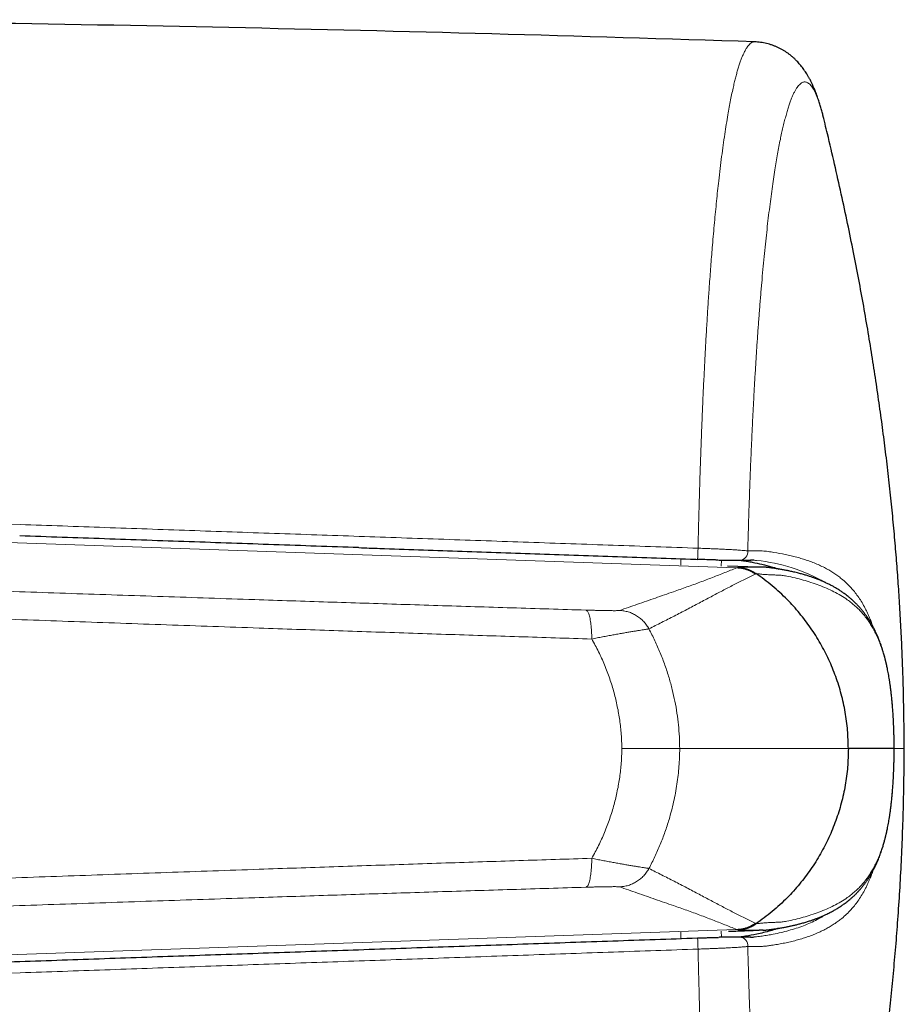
# Model space of a CAD drawing. Header units: millimetres. Extents: x 8 to 834, y 12 to 760.
# Tile 58 of 67: x 474 to 494, y 569 to 592. Entities that reach past the tile are written whole.
import ezdxf

# ---------------------------------------------------------------- set-up
doc = ezdxf.new("R2010")
doc.units = ezdxf.units.MM

msp = doc.modelspace()

# ---------------------------------------------------------------- linework, layer by layer
at = {"color": 7, "linetype": 'Continuous', "lineweight": 30}
for p, q in [((492.18, 589.171), (492.15, 589.293)), ((489.248, 579.167), (489.248, 579.167)), ((490.644, 578.989), (489.938, 579.013)), ((490.756, 578.987), (490.644, 578.989)), ((493.767, 574.818), (492.723, 574.818)), ((493.767, 574.818), (493.766, 574.818)), ((490.756, 570.648), (490.664, 570.647))]:
    msp.add_line(p, q, dxfattribs=at)
at = {"color": 252, "linetype": 'Continuous', "lineweight": 0}
for p, q in [((490.148, 578.97), (466.418, 579.799)), ((488.866, 579.032), (488.869, 579.183)), ((489.797, 579.151), (489.794, 579.012)), ((487.508, 574.818), (488.839, 574.818)), ((492.715, 574.818), (488.839, 574.818)), ((492.723, 574.818), (492.715, 574.818)), ((490.148, 570.665), (466.418, 569.837)), ((488.868, 570.453), (488.865, 570.604)), ((489.793, 570.624), (489.797, 570.485))]:
    msp.add_line(p, q, dxfattribs=at)
at = {"color": 252, "linetype": 'Continuous', "lineweight": 0, "flags": 128}
msp.add_lwpolyline([(490.547, 570.491), (490.554, 570.491), (490.604, 570.495), (490.604, 570.495), (490.604, 570.495)], dxfattribs=at)
at = {"color": 7, "linetype": 'Continuous', "lineweight": 30}
msp.add_arc((457.366, -409.27), 1000.876, 88.099513, 89.482671, dxfattribs=at)
at = {"color": 252, "linetype": 'Continuous', "lineweight": 0}
for centre, radius, start, end in [((486.382, 579.443), 2.879, 354.4843, 359.5952), ((490.209, 579.341), 0.195, 272.3659, 5.9888), ((490.216, 575.208), 3.952, 60.1596, 84.3664), ((490.209, 570.294), 0.195, 354.0131, 87.5414), ((486.463, 570.195), 2.798, 0.3518, 5.6111)]:
    msp.add_arc(centre, radius, start, end, dxfattribs=at)
for points, knots in [([(489.261, 579.423), (489.264, 579.543), (489.269, 579.784), (489.278, 580.141), (489.288, 580.496), (489.298, 580.827), (489.307, 581.133), (489.317, 581.415), (489.326, 581.695), (489.338, 581.994), (489.35, 582.31), (489.364, 582.643), (489.378, 582.972), (489.394, 583.297), (489.41, 583.618), (489.428, 583.966), (489.449, 584.337), (489.473, 584.731), (489.497, 585.117), (489.52, 585.446), (489.54, 585.722), (489.557, 585.948), (489.575, 586.17), (489.594, 586.404), (489.615, 586.649), (489.638, 586.904), (489.662, 587.153), (489.686, 587.395), (489.71, 587.631), (489.738, 587.883), (489.769, 588.148), (489.803, 588.422), (489.839, 588.684), (489.874, 588.931), (489.91, 589.163), (489.944, 589.369), (489.977, 589.555), (490.009, 589.722), (490.041, 589.879), (490.071, 590.019), (490.101, 590.143), (490.128, 590.253), (490.156, 590.357), (490.185, 590.456), (490.215, 590.551), (490.247, 590.64), (490.278, 590.721), (490.313, 590.8), (490.35, 590.873), (490.388, 590.935), (490.424, 590.982), (490.459, 591.016), (490.493, 591.04), (490.525, 591.052), (490.547, 591.057), (490.558, 591.055), (490.559, 591.055)], [0, 0, 0, 0, 0.018012, 0.036023, 0.054074, 0.072125, 0.086832, 0.10154, 0.116269, 0.130997, 0.14904, 0.167086, 0.185129, 0.203261, 0.221395, 0.239527, 0.263027, 0.286528, 0.310115, 0.333702, 0.348407, 0.363112, 0.377838, 0.392564, 0.410602, 0.428643, 0.446682, 0.464808, 0.482937, 0.501064, 0.524555, 0.548046, 0.571623, 0.5952, 0.617983, 0.640785, 0.660323, 0.679861, 0.699448, 0.719034, 0.735472, 0.75191, 0.768376, 0.784843, 0.802973, 0.821104, 0.839273, 0.857443, 0.880322, 0.903221, 0.922842, 0.942463, 0.962133, 0.981804, 0.998313, 1, 1, 1, 1]), ([(492.15, 589.293), (492.15, 589.294), (492.14, 589.336), (492.12, 589.411), (492.09, 589.518), (492.059, 589.618), (492.027, 589.712), (491.994, 589.799), (491.961, 589.875), (491.928, 589.94), (491.897, 589.995), (491.866, 590.039), (491.835, 590.076), (491.802, 590.104), (491.769, 590.124), (491.736, 590.135), (491.703, 590.136), (491.671, 590.129), (491.638, 590.113), (491.605, 590.087), (491.571, 590.052), (491.535, 590.006), (491.5, 589.95), (491.467, 589.886), (491.434, 589.816), (491.403, 589.74), (491.371, 589.654), (491.339, 589.559), (491.307, 589.454), (491.275, 589.339), (491.243, 589.218), (491.212, 589.09), (491.182, 588.956), (491.151, 588.81), (491.12, 588.652), (491.089, 588.482), (491.058, 588.303), (491.026, 588.11), (490.994, 587.903), (490.962, 587.68), (490.93, 587.446), (490.899, 587.201), (490.868, 586.946), (490.838, 586.681), (490.809, 586.408), (490.78, 586.122), (490.751, 585.825), (490.724, 585.517), (490.697, 585.199), (490.671, 584.878), (490.647, 584.553), (490.624, 584.226), (490.601, 583.889), (490.58, 583.545), (490.559, 583.191), (490.539, 582.831), (490.52, 582.465), (490.502, 582.089), (490.484, 581.704), (490.468, 581.31), (490.452, 580.91), (490.438, 580.516), (490.425, 580.128), (490.414, 579.747), (490.407, 579.49), (490.403, 579.362)], [0, 0, 0, 0, 0.000438, 0.015172, 0.029907, 0.044641, 0.060505, 0.076374, 0.092244, 0.108108, 0.12256, 0.137014, 0.151466, 0.166695, 0.181929, 0.197163, 0.212393, 0.227127, 0.241864, 0.256599, 0.272476, 0.288358, 0.304241, 0.320118, 0.33449, 0.348864, 0.363236, 0.378379, 0.393526, 0.408674, 0.423817, 0.438458, 0.453102, 0.467744, 0.483505, 0.499271, 0.515037, 0.530798, 0.547927, 0.565059, 0.582188, 0.599568, 0.616957, 0.63435, 0.651739, 0.669119, 0.686984, 0.704857, 0.722731, 0.740596, 0.757732, 0.774872, 0.792008, 0.809396, 0.826795, 0.844197, 0.861596, 0.878985, 0.896866, 0.914754, 0.932643, 0.950524, 0.967015, 0.983509, 1, 1, 1, 1]), ([(466.403, 580.224), (467.616, 580.182), (470.044, 580.096), (473.121, 579.988), (475.632, 579.899), (477.579, 579.831), (479.526, 579.763), (481.473, 579.695), (483.42, 579.627), (485.367, 579.559), (487.314, 579.491), (488.612, 579.446), (489.261, 579.423)], [0, 0, 0, 0, 0.159284, 0.318569, 0.403744, 0.488919, 0.574095, 0.659272, 0.744453, 0.829634, 0.914817, 1, 1, 1, 1]), ([(489.261, 579.423), (489.306, 579.421), (489.396, 579.418), (489.53, 579.413), (489.659, 579.408), (489.783, 579.402), (489.899, 579.397), (490.009, 579.391), (490.109, 579.385), (490.2, 579.379), (490.271, 579.374), (490.326, 579.37), (490.369, 579.366), (490.392, 579.363), (490.403, 579.362)], [0, 0, 0, 0, 0.0892877, 0.1788594, 0.2681515, 0.3571311, 0.4463847, 0.5353757, 0.6256451, 0.7161842, 0.8064676, 0.870947, 0.9355177, 1, 1, 1, 1]), ([(490.403, 579.362), (490.492, 579.363), (490.627, 579.366), (490.803, 579.357), (490.983, 579.332), (491.159, 579.302), (491.333, 579.265), (491.464, 579.234), (491.592, 579.199), (491.718, 579.161), (491.841, 579.119), (491.961, 579.072), (492.078, 579.02), (492.187, 578.966), (492.288, 578.91), (492.381, 578.853), (492.471, 578.79), (492.569, 578.715), (492.672, 578.625), (492.769, 578.526), (492.856, 578.424), (492.933, 578.322), (493.01, 578.206), (493.072, 578.099), (493.12, 578.006), (493.155, 577.935), (493.187, 577.862), (493.221, 577.782), (493.25, 577.706), (493.269, 577.651), (493.275, 577.632)], [0, 0, 0, 0, 0.070947, 0.108415, 0.145886, 0.220892, 0.260436, 0.29998, 0.339539, 0.379098, 0.418887, 0.458676, 0.498489, 0.538302, 0.572395, 0.606487, 0.640606, 0.674725, 0.719154, 0.763609, 0.795574, 0.83079, 0.866032, 0.901373, 0.919069, 0.936763, 0.95289, 0.969025, 0.98906, 1, 1, 1, 1]), ([(490.604, 579.141), (490.604, 579.141), (490.587, 579.143), (490.568, 579.144), (490.549, 579.145), (490.547, 579.145)], [0, 0, 0, 0, 0.000343, 0.877808, 1, 1, 1, 1]), ([(490.148, 578.97), (490.056, 578.934), (489.874, 578.862), (489.595, 578.751), (489.306, 578.641), (489.006, 578.532), (488.664, 578.411), (488.281, 578.279), (487.867, 578.136), (487.593, 578.04), (487.456, 577.992)], [0, 0, 0, 0, 0.112003, 0.224002, 0.335997, 0.447993, 0.559991, 0.706659, 0.853329, 1, 1, 1, 1]), ([(490.186, 578.98), (490.178, 578.978), (490.163, 578.975), (490.153, 578.972), (490.148, 578.97)], [0, 0, 0, 0, 0.500128, 1, 1, 1, 1]), ([(490.148, 578.97), (490.173, 578.969), (490.223, 578.966), (490.298, 578.952), (490.371, 578.931), (490.442, 578.904), (490.51, 578.87), (490.552, 578.843), (490.573, 578.829)], [0, 0, 0, 0, 0.165418, 0.33233, 0.5, 0.66767, 0.834582, 1, 1, 1, 1]), ([(490.644, 578.989), (490.633, 578.989), (490.572, 578.99), (490.462, 578.988), (490.317, 578.984), (490.23, 578.981), (490.186, 578.98)], [0, 0, 0, 0, 0.069993, 0.379623, 0.689469, 1, 1, 1, 1]), ([(488.132, 577.571), (488.229, 577.619), (488.425, 577.717), (488.715, 577.865), (489.003, 578.014), (489.286, 578.164), (489.559, 578.309), (489.822, 578.448), (490.077, 578.58), (490.325, 578.708), (490.49, 578.789), (490.573, 578.829)], [0, 0, 0, 0, 0.1119912, 0.2239828, 0.3359774, 0.4479783, 0.5599865, 0.6699961, 0.7800044, 0.8900056, 1, 1, 1, 1]), ([(490.573, 578.829), (490.576, 578.831), (490.582, 578.836), (490.584, 578.843), (490.585, 578.846)], [0, 0, 0, 0, 0.4998892, 1, 1, 1, 1]), ([(490.592, 578.841), (490.628, 578.836), (490.699, 578.827), (490.802, 578.818), (490.902, 578.813), (491, 578.809), (491.097, 578.805), (491.192, 578.801), (491.329, 578.776), (491.489, 578.745), (491.678, 578.692), (491.862, 578.637), (492.041, 578.574), (492.216, 578.504), (492.382, 578.426), (492.541, 578.339), (492.674, 578.252), (492.784, 578.17), (492.873, 578.095), (492.96, 578.013), (493.043, 577.923), (493.117, 577.832), (493.183, 577.74), (493.242, 577.65), (493.299, 577.551), (493.354, 577.445), (493.403, 577.336), (493.447, 577.226), (493.486, 577.116), (493.523, 576.997), (493.557, 576.878), (493.586, 576.759), (493.612, 576.644), (493.636, 576.52), (493.658, 576.392), (493.678, 576.261), (493.696, 576.127), (493.712, 575.985), (493.726, 575.836), (493.737, 575.688), (493.747, 575.545), (493.754, 575.407), (493.759, 575.266), (493.764, 575.121), (493.767, 574.971), (493.767, 574.87), (493.767, 574.818)], [0, 0, 0, 0, 0.022757, 0.04546, 0.068235, 0.091048, 0.113876, 0.136524, 0.158901, 0.200908, 0.242892, 0.284853, 0.329778, 0.374676, 0.419558, 0.464404, 0.509167, 0.537611, 0.566042, 0.594435, 0.62276, 0.650996, 0.673109, 0.695155, 0.717129, 0.73903, 0.760865, 0.778206, 0.795541, 0.81285, 0.830066, 0.84349, 0.856803, 0.870053, 0.883233, 0.89508, 0.906737, 0.91835, 0.929995, 0.941562, 0.951121, 0.960656, 0.970252, 0.97999, 0.989782, 1, 1, 1, 1]), ([(486.683, 578.001), (486.4, 578.01), (485.835, 578.027), (484.986, 578.053), (484.136, 578.08), (483.286, 578.106), (482.44, 578.133), (481.597, 578.16), (480.757, 578.187), (479.917, 578.214), (479.005, 578.244), (478.022, 578.277), (476.969, 578.312), (475.914, 578.347), (474.857, 578.383), (473.8, 578.42), (472.741, 578.456), (472.034, 578.481), (471.68, 578.493)], [0, 0, 0, 0, 0.057372, 0.114598, 0.17171, 0.22874, 0.285725, 0.34169, 0.397668, 0.453667, 0.509694, 0.579598, 0.649549, 0.71954, 0.789565, 0.859628, 0.929752, 1, 1, 1, 1]), ([(486.683, 578.001), (486.689, 578), (486.701, 577.996), (486.718, 577.979), (486.735, 577.951), (486.751, 577.913), (486.766, 577.865), (486.779, 577.807), (486.791, 577.74), (486.801, 577.667), (486.809, 577.588), (486.814, 577.505), (486.818, 577.421), (486.819, 577.364), (486.819, 577.336)], [0, 0, 0, 0, 0.078347, 0.159284, 0.242418, 0.327281, 0.413336, 0.5, 0.586664, 0.672719, 0.757582, 0.840716, 0.921653, 1, 1, 1, 1]), ([(487.456, 577.992), (487.453, 577.991), (487.447, 577.99), (487.423, 577.989), (487.388, 577.988), (487.342, 577.988), (487.286, 577.988), (487.221, 577.989), (487.147, 577.99), (487.065, 577.991), (486.977, 577.993), (486.883, 577.996), (486.785, 577.998), (486.717, 578), (486.683, 578.001)], [0, 0, 0, 0, 0.080836, 0.161276, 0.242242, 0.323763, 0.405514, 0.487771, 0.570788, 0.654788, 0.739816, 0.825801, 0.912595, 1, 1, 1, 1]), ([(487.456, 577.992), (487.49, 577.99), (487.558, 577.985), (487.659, 577.961), (487.757, 577.924), (487.851, 577.874), (487.938, 577.811), (488.014, 577.739), (488.08, 577.659), (488.115, 577.6), (488.132, 577.571)], [0, 0, 0, 0, 0.121274, 0.245686, 0.372283, 0.5, 0.627717, 0.754314, 0.878726, 1, 1, 1, 1]), ([(471.719, 577.854), (472.075, 577.841), (472.788, 577.815), (473.856, 577.776), (474.922, 577.738), (475.987, 577.7), (477.051, 577.662), (478.113, 577.625), (479.107, 577.591), (480.034, 577.559), (480.894, 577.53), (481.753, 577.501), (482.611, 577.473), (483.462, 577.444), (484.307, 577.417), (485.146, 577.39), (485.983, 577.363), (486.54, 577.345), (486.819, 577.336)], [0, 0, 0, 0, 0.070365, 0.140644, 0.210842, 0.280975, 0.351057, 0.421106, 0.491138, 0.548032, 0.604933, 0.661847, 0.718786, 0.775759, 0.831757, 0.887797, 0.943879, 1, 1, 1, 1]), ([(486.819, 577.336), (486.861, 577.345), (486.945, 577.362), (487.069, 577.386), (487.19, 577.409), (487.307, 577.431), (487.419, 577.451), (487.526, 577.47), (487.626, 577.487), (487.72, 577.503), (487.805, 577.517), (487.883, 577.53), (487.951, 577.541), (488.009, 577.55), (488.057, 577.558), (488.094, 577.564), (488.12, 577.568), (488.128, 577.57), (488.132, 577.571)], [0, 0, 0, 0, 0.061346, 0.123048, 0.185018, 0.247171, 0.309432, 0.371749, 0.434095, 0.496481, 0.558973, 0.621628, 0.684494, 0.747643, 0.810751, 0.873635, 0.93661, 1, 1, 1, 1]), ([(488.839, 574.818), (488.839, 574.818), (488.839, 574.909), (488.834, 575.09), (488.813, 575.362), (488.779, 575.634), (488.731, 575.906), (488.67, 576.177), (488.595, 576.454), (488.503, 576.734), (488.394, 577.018), (488.272, 577.298), (488.178, 577.48), (488.132, 577.571)], [0, 0, 0, 0, 0.000021, 0.094813, 0.189669, 0.28447, 0.381352, 0.478292, 0.575181, 0.680853, 0.786526, 0.893263, 1, 1, 1, 1]), ([(486.819, 577.336), (486.846, 577.288), (486.901, 577.192), (486.976, 577.044), (487.047, 576.894), (487.114, 576.741), (487.176, 576.584), (487.233, 576.426), (487.285, 576.265), (487.331, 576.105), (487.372, 575.946), (487.407, 575.789), (487.437, 575.631), (487.462, 575.471), (487.483, 575.309), (487.497, 575.146), (487.507, 574.982), (487.508, 574.873), (487.508, 574.818)], [0, 0, 0, 0, 0.062794, 0.125589, 0.188661, 0.251733, 0.31562, 0.379507, 0.443658, 0.507809, 0.56868, 0.629551, 0.690661, 0.75177, 0.813676, 0.875581, 0.937791, 1, 1, 1, 1]), ([(486.819, 572.299), (486.846, 572.347), (486.901, 572.444), (486.976, 572.591), (487.047, 572.742), (487.114, 572.895), (487.176, 573.051), (487.233, 573.21), (487.285, 573.371), (487.331, 573.531), (487.372, 573.689), (487.407, 573.846), (487.437, 574.005), (487.462, 574.165), (487.483, 574.326), (487.497, 574.49), (487.507, 574.653), (487.508, 574.763), (487.508, 574.818)], [0, 0, 0, 0, 0.062794, 0.125589, 0.188661, 0.251733, 0.31562, 0.379507, 0.443658, 0.507809, 0.56868, 0.629551, 0.690661, 0.75177, 0.813676, 0.875581, 0.937791, 1, 1, 1, 1]), ([(488.839, 574.818), (488.839, 574.818), (488.839, 574.75), (488.836, 574.614), (488.824, 574.41), (488.805, 574.207), (488.778, 574.003), (488.744, 573.799), (488.702, 573.594), (488.652, 573.391), (488.587, 573.16), (488.503, 572.901), (488.395, 572.617), (488.292, 572.384), (488.203, 572.201), (488.155, 572.11), (488.132, 572.065)], [0, 0, 0, 0, 0.0000209, 0.0709312, 0.1418422, 0.2131574, 0.2844733, 0.3569671, 0.4294616, 0.5023238, 0.5751864, 0.6807242, 0.7865245, 0.8931229, 0.9465615, 1, 1, 1, 1]), ([(490.592, 570.795), (490.628, 570.799), (490.699, 570.808), (490.802, 570.817), (490.902, 570.823), (491, 570.827), (491.097, 570.83), (491.192, 570.834), (491.329, 570.86), (491.489, 570.891), (491.678, 570.943), (491.862, 570.999), (492.041, 571.061), (492.216, 571.132), (492.382, 571.209), (492.541, 571.297), (492.674, 571.383), (492.784, 571.466), (492.873, 571.541), (492.96, 571.622), (493.043, 571.712), (493.117, 571.803), (493.183, 571.895), (493.242, 571.986), (493.299, 572.084), (493.354, 572.191), (493.403, 572.3), (493.447, 572.41), (493.486, 572.519), (493.523, 572.638), (493.557, 572.758), (493.586, 572.876), (493.612, 572.992), (493.636, 573.116), (493.658, 573.244), (493.678, 573.375), (493.696, 573.509), (493.712, 573.651), (493.726, 573.8), (493.737, 573.947), (493.747, 574.09), (493.754, 574.228), (493.759, 574.37), (493.764, 574.515), (493.767, 574.665), (493.767, 574.766), (493.767, 574.818)], [0, 0, 0, 0, 0.022757, 0.04546, 0.068235, 0.091048, 0.113876, 0.136524, 0.158901, 0.200908, 0.242892, 0.284853, 0.329778, 0.374676, 0.419558, 0.464404, 0.509167, 0.537611, 0.566042, 0.594435, 0.62276, 0.650996, 0.673109, 0.695155, 0.717129, 0.73903, 0.760865, 0.778206, 0.795541, 0.81285, 0.830066, 0.84349, 0.856803, 0.870053, 0.883233, 0.89508, 0.906737, 0.91835, 0.929995, 0.941562, 0.951121, 0.960656, 0.970252, 0.97999, 0.989782, 1, 1, 1, 1]), ([(493.762, 574.818), (493.781, 574.818), (493.871, 574.818), (493.949, 574.818), (494.005, 574.818), (493.993, 574.818), (493.992, 574.818)], [0, 0, 0, 0, 0.114805, 0.521983, 0.929825, 1, 1, 1, 1]), ([(471.719, 571.782), (472.075, 571.795), (472.788, 571.821), (473.856, 571.86), (474.922, 571.898), (475.987, 571.936), (477.051, 571.973), (478.113, 572.01), (479.107, 572.044), (480.034, 572.076), (480.894, 572.105), (481.753, 572.134), (482.611, 572.163), (483.462, 572.191), (484.307, 572.219), (485.146, 572.246), (485.983, 572.273), (486.54, 572.29), (486.819, 572.299)], [0, 0, 0, 0, 0.070365, 0.140644, 0.210842, 0.280975, 0.351057, 0.421106, 0.491138, 0.548032, 0.604933, 0.661847, 0.718786, 0.775759, 0.831757, 0.887797, 0.943879, 1, 1, 1, 1]), ([(486.683, 571.634), (486.689, 571.636), (486.701, 571.639), (486.718, 571.657), (486.735, 571.684), (486.751, 571.722), (486.766, 571.771), (486.779, 571.829), (486.791, 571.895), (486.801, 571.969), (486.809, 572.048), (486.814, 572.13), (486.818, 572.214), (486.819, 572.271), (486.819, 572.299)], [0, 0, 0, 0, 0.078347, 0.159284, 0.242418, 0.327281, 0.413336, 0.5, 0.586664, 0.672719, 0.757582, 0.840716, 0.921653, 1, 1, 1, 1]), ([(486.819, 572.299), (486.861, 572.291), (486.945, 572.273), (487.069, 572.249), (487.19, 572.226), (487.307, 572.205), (487.419, 572.184), (487.526, 572.165), (487.626, 572.148), (487.72, 572.132), (487.805, 572.118), (487.883, 572.105), (487.951, 572.094), (488.009, 572.085), (488.057, 572.077), (488.094, 572.071), (488.12, 572.067), (488.128, 572.066), (488.132, 572.065)], [0, 0, 0, 0, 0.061346, 0.123048, 0.185018, 0.247171, 0.309432, 0.371749, 0.434095, 0.496481, 0.558973, 0.621628, 0.684494, 0.747643, 0.810751, 0.873635, 0.93661, 1, 1, 1, 1]), ([(487.456, 571.643), (487.49, 571.646), (487.558, 571.651), (487.659, 571.675), (487.757, 571.712), (487.851, 571.762), (487.938, 571.824), (488.014, 571.897), (488.08, 571.977), (488.115, 572.036), (488.132, 572.065)], [0, 0, 0, 0, 0.121274, 0.245686, 0.372283, 0.5, 0.627717, 0.754314, 0.878726, 1, 1, 1, 1]), ([(488.132, 572.065), (488.229, 572.016), (488.425, 571.918), (488.715, 571.77), (489.003, 571.621), (489.286, 571.472), (489.559, 571.326), (489.822, 571.188), (490.077, 571.056), (490.325, 570.927), (490.49, 570.847), (490.573, 570.806)], [0, 0, 0, 0, 0.1119912, 0.2239828, 0.3359774, 0.4479783, 0.5599865, 0.6699961, 0.7800044, 0.8900056, 1, 1, 1, 1]), ([(493.275, 572.003), (493.269, 571.985), (493.25, 571.93), (493.221, 571.855), (493.188, 571.774), (493.155, 571.702), (493.121, 571.631), (493.073, 571.539), (493.011, 571.432), (492.934, 571.315), (492.856, 571.212), (492.77, 571.111), (492.674, 571.014), (492.574, 570.925), (492.479, 570.851), (492.391, 570.789), (492.299, 570.732), (492.201, 570.677), (492.093, 570.622), (491.978, 570.571), (491.859, 570.524), (491.737, 570.481), (491.611, 570.442), (491.482, 570.406), (491.351, 570.374), (491.218, 570.346), (491.085, 570.321), (490.965, 570.302), (490.859, 570.286), (490.767, 570.276), (490.661, 570.272), (490.541, 570.272), (490.449, 570.273), (490.403, 570.274)], [0, 0, 0, 0, 0.0105555, 0.0309285, 0.0468785, 0.0628361, 0.080441, 0.0980461, 0.1333068, 0.1686894, 0.2041008, 0.2363538, 0.2795729, 0.3228185, 0.356279, 0.3897397, 0.4232278, 0.456716, 0.49621, 0.535704, 0.5752228, 0.6147417, 0.6545538, 0.694366, 0.7341939, 0.7740219, 0.8122619, 0.8505019, 0.8760108, 0.9015199, 0.9270261, 0.963512, 1, 1, 1, 1]), ([(486.683, 571.634), (486.4, 571.626), (485.835, 571.608), (484.986, 571.582), (484.136, 571.556), (483.286, 571.529), (482.44, 571.503), (481.597, 571.476), (480.757, 571.449), (479.917, 571.421), (479.005, 571.391), (478.022, 571.359), (476.969, 571.324), (475.914, 571.288), (474.857, 571.252), (473.8, 571.216), (472.741, 571.179), (472.034, 571.155), (471.68, 571.142)], [0, 0, 0, 0, 0.057372, 0.114598, 0.17171, 0.22874, 0.285725, 0.34169, 0.397668, 0.453667, 0.509694, 0.579598, 0.649549, 0.71954, 0.789565, 0.859628, 0.929752, 1, 1, 1, 1]), ([(487.456, 571.643), (487.453, 571.644), (487.447, 571.645), (487.423, 571.646), (487.388, 571.647), (487.342, 571.648), (487.286, 571.647), (487.221, 571.647), (487.147, 571.646), (487.065, 571.644), (486.977, 571.642), (486.883, 571.64), (486.785, 571.637), (486.717, 571.635), (486.683, 571.634)], [0, 0, 0, 0, 0.080836, 0.161276, 0.242242, 0.323763, 0.405514, 0.487771, 0.570788, 0.654788, 0.739816, 0.825801, 0.912595, 1, 1, 1, 1]), ([(490.148, 570.665), (490.056, 570.701), (489.874, 570.773), (489.595, 570.885), (489.306, 570.994), (489.006, 571.104), (488.664, 571.224), (488.281, 571.356), (487.867, 571.5), (487.593, 571.595), (487.456, 571.643)], [0, 0, 0, 0, 0.112003, 0.224002, 0.335997, 0.447993, 0.559991, 0.706659, 0.853329, 1, 1, 1, 1]), ([(490.604, 570.495), (490.604, 570.495), (490.649, 570.5), (490.736, 570.512), (490.861, 570.532), (491.005, 570.559), (491.168, 570.594), (491.346, 570.639), (491.518, 570.69), (491.685, 570.748), (491.846, 570.815), (491.985, 570.883), (492.097, 570.944), (492.156, 570.983), (492.182, 570.999)], [0, 0, 0, 0, 0.00001, 0.072325, 0.144647, 0.21697, 0.325545, 0.43412, 0.542867, 0.651636, 0.759875, 0.868146, 0.941708, 1, 1, 1, 1]), ([(490.148, 570.665), (490.173, 570.667), (490.223, 570.67), (490.298, 570.684), (490.371, 570.704), (490.442, 570.732), (490.51, 570.765), (490.552, 570.793), (490.573, 570.806)], [0, 0, 0, 0, 0.165418, 0.33233, 0.5, 0.66767, 0.834582, 1, 1, 1, 1]), ([(490.573, 570.806), (490.576, 570.804), (490.582, 570.8), (490.584, 570.793), (490.585, 570.789)], [0, 0, 0, 0, 0.499889, 1, 1, 1, 1]), ([(490.186, 570.656), (490.178, 570.657), (490.163, 570.66), (490.153, 570.664), (490.148, 570.665)], [0, 0, 0, 0, 0.500128, 1, 1, 1, 1]), ([(490.664, 570.647), (490.646, 570.647), (490.579, 570.646), (490.462, 570.648), (490.317, 570.651), (490.23, 570.654), (490.186, 570.656)], [0, 0, 0, 0, 0.108146, 0.405074, 0.702208, 1, 1, 1, 1]), ([(490.403, 570.274), (490.395, 570.273), (490.378, 570.271), (490.348, 570.268), (490.315, 570.265), (490.273, 570.261), (490.221, 570.258), (490.157, 570.253), (490.085, 570.249), (490.009, 570.244), (489.928, 570.24), (489.843, 570.236), (489.753, 570.232), (489.66, 570.228), (489.564, 570.224), (489.465, 570.22), (489.364, 570.216), (489.296, 570.214), (489.261, 570.213)], [0, 0, 0, 0, 0.048077, 0.096301, 0.144827, 0.193508, 0.260194, 0.327294, 0.395717, 0.464604, 0.530299, 0.59687, 0.66389, 0.731836, 0.797703, 0.864019, 0.931762, 1, 1, 1, 1]), ([(492.151, 560.344), (492.15, 560.342), (492.138, 560.292), (492.114, 560.203), (492.078, 560.077), (492.041, 559.964), (492.004, 559.861), (491.966, 559.771), (491.928, 559.694), (491.891, 559.631), (491.854, 559.58), (491.816, 559.542), (491.779, 559.516), (491.741, 559.501), (491.703, 559.499), (491.664, 559.509), (491.625, 559.531), (491.586, 559.566), (491.546, 559.614), (491.506, 559.676), (491.466, 559.749), (491.428, 559.834), (491.39, 559.928), (491.353, 560.034), (491.316, 560.151), (491.279, 560.279), (491.243, 560.418), (491.206, 560.57), (491.17, 560.734), (491.134, 560.912), (491.098, 561.101), (491.062, 561.304), (491.027, 561.515), (490.994, 561.733), (490.962, 561.957), (490.93, 562.191), (490.899, 562.434), (490.868, 562.686), (490.838, 562.95), (490.809, 563.225), (490.78, 563.511), (490.752, 563.807), (490.724, 564.114), (490.697, 564.432), (490.671, 564.756), (490.647, 565.083), (490.624, 565.412), (490.601, 565.748), (490.58, 566.091), (490.559, 566.44), (490.539, 566.799), (490.52, 567.167), (490.502, 567.544), (490.484, 567.927), (490.468, 568.319), (490.452, 568.72), (490.438, 569.118), (490.425, 569.508), (490.414, 569.889), (490.407, 570.145), (490.403, 570.274)], [0, 0, 0, 0, 0.00052, 0.017886, 0.035785, 0.053688, 0.071587, 0.089881, 0.108174, 0.125552, 0.142941, 0.160332, 0.17772, 0.195098, 0.212457, 0.229816, 0.247723, 0.265634, 0.283542, 0.301854, 0.320167, 0.337448, 0.354738, 0.372032, 0.389322, 0.406603, 0.423864, 0.441126, 0.458911, 0.4767, 0.494485, 0.512658, 0.53083, 0.548006, 0.565195, 0.58239, 0.599585, 0.616774, 0.63395, 0.65157, 0.669197, 0.686824, 0.704444, 0.722529, 0.740615, 0.757798, 0.774994, 0.792196, 0.809399, 0.826595, 0.843778, 0.86141, 0.879049, 0.896688, 0.914321, 0.932424, 0.950527, 0.967017, 0.98351, 1, 1, 1, 1]), ([(489.261, 570.213), (488.612, 570.19), (487.315, 570.145), (485.368, 570.077), (483.421, 570.009), (481.474, 569.941), (479.527, 569.873), (477.58, 569.805), (475.632, 569.736), (473.121, 569.648), (470.044, 569.54), (467.616, 569.454), (466.403, 569.411)], [0, 0, 0, 0, 0.085175, 0.17035, 0.255528, 0.340705, 0.425884, 0.511066, 0.596248, 0.681431, 0.840714, 1, 1, 1, 1]), ([(489.261, 570.213), (489.264, 570.092), (489.269, 569.852), (489.278, 569.494), (489.288, 569.139), (489.298, 568.782), (489.31, 568.424), (489.322, 568.065), (489.335, 567.709), (489.349, 567.356), (489.363, 567.008), (489.378, 566.676), (489.393, 566.361), (489.407, 566.062), (489.423, 565.767), (489.439, 565.475), (489.455, 565.188), (489.475, 564.868), (489.497, 564.519), (489.522, 564.168), (489.545, 563.85), (489.567, 563.564), (489.589, 563.284), (489.613, 563.01), (489.637, 562.743), (489.661, 562.492), (489.684, 562.257), (489.707, 562.037), (489.73, 561.822), (489.754, 561.614), (489.779, 561.411), (489.807, 561.189), (489.839, 560.951), (489.873, 560.71), (489.907, 560.489), (489.941, 560.287), (489.974, 560.095), (490.007, 559.923), (490.038, 559.769), (490.068, 559.632), (490.098, 559.503), (490.128, 559.384), (490.158, 559.274), (490.187, 559.173), (490.217, 559.08), (490.247, 558.994), (490.278, 558.914), (490.312, 558.838), (490.347, 558.768), (490.384, 558.706), (490.421, 558.657), (490.457, 558.621), (490.49, 558.597), (490.522, 558.584), (490.544, 558.579), (490.557, 558.581), (490.559, 558.581)], [0, 0, 0, 0, 0.018012, 0.036023, 0.054074, 0.072125, 0.090908, 0.109693, 0.128476, 0.147359, 0.166245, 0.185128, 0.201991, 0.218856, 0.235719, 0.252655, 0.269592, 0.286528, 0.310104, 0.333702, 0.352481, 0.371263, 0.390042, 0.40892, 0.427802, 0.446681, 0.463538, 0.480398, 0.497256, 0.514185, 0.531116, 0.548046, 0.571612, 0.5952, 0.616334, 0.637468, 0.658664, 0.67986, 0.697854, 0.715847, 0.733878, 0.751909, 0.769191, 0.786473, 0.803788, 0.821104, 0.839268, 0.857443, 0.878666, 0.89989, 0.921176, 0.942462, 0.960533, 0.978603, 0.996712, 1, 1, 1, 1])]:
    msp.add_open_spline(points, degree=3, knots=knots, dxfattribs=at)
at = {"color": 7, "linetype": 'Continuous', "lineweight": 30}
for points, knots in [([(492.149, 589.297), (492.141, 589.329), (492.124, 589.396), (492.097, 589.495), (492.067, 589.598), (492.034, 589.703), (491.999, 589.806), (491.963, 589.904), (491.927, 589.992), (491.893, 590.069), (491.86, 590.139), (491.827, 590.202), (491.794, 590.261), (491.761, 590.316), (491.728, 590.368), (491.695, 590.417), (491.66, 590.464), (491.625, 590.509), (491.589, 590.552), (491.551, 590.594), (491.511, 590.636), (491.467, 590.677), (491.421, 590.718), (491.374, 590.757), (491.324, 590.794), (491.27, 590.831), (491.214, 590.865), (491.156, 590.897), (491.096, 590.927), (491.033, 590.954), (490.969, 590.979), (490.904, 591), (490.837, 591.018), (490.769, 591.033), (490.7, 591.044), (490.631, 591.051), (490.583, 591.055), (490.559, 591.055), (490.558, 591.055)], [0, 0, 0, 0, 0.045873, 0.09688, 0.149528, 0.204206, 0.263504, 0.317299, 0.365532, 0.408273, 0.445514, 0.480263, 0.511727, 0.540648, 0.567474, 0.592558, 0.61618, 0.638568, 0.659911, 0.680367, 0.700069, 0.721228, 0.741622, 0.760032, 0.77982, 0.799229, 0.818302, 0.8371, 0.85567, 0.87405, 0.892271, 0.910357, 0.928328, 0.946197, 0.963978, 0.981684, 0.999325, 1, 1, 1, 1]), ([(493.996, 574.818), (493.997, 574.907), (493.997, 575.159), (493.992, 575.58), (493.982, 576.084), (493.967, 576.6), (493.947, 577.129), (493.921, 577.671), (493.89, 578.21), (493.854, 578.744), (493.813, 579.274), (493.766, 579.815), (493.713, 580.366), (493.654, 580.928), (493.589, 581.492), (493.518, 582.057), (493.442, 582.623), (493.359, 583.199), (493.269, 583.784), (493.172, 584.38), (493.067, 584.985), (492.954, 585.599), (492.831, 586.234), (492.698, 586.889), (492.553, 587.564), (492.399, 588.25), (492.274, 588.787), (492.198, 589.095), (492.179, 589.171)], [0, 0, 0, 0, 0.018407, 0.052283, 0.087024, 0.122637, 0.159126, 0.196498, 0.23476, 0.27062, 0.307239, 0.344622, 0.382775, 0.421705, 0.461418, 0.500064, 0.539435, 0.57954, 0.620385, 0.661977, 0.704323, 0.747431, 0.791308, 0.838108, 0.88577, 0.934302, 0.983716, 1, 1, 1, 1]), ([(481.462, 579.436), (480.813, 579.458), (479.515, 579.503), (477.569, 579.571), (475.622, 579.638), (474.324, 579.683), (473.675, 579.706)], [0, 0, 0, 0, 0.2499915, 0.4999916, 0.7499952, 1, 1, 1, 1]), ([(481.466, 579.436), (481.627, 579.43), (482.382, 579.404), (483.731, 579.357), (485.514, 579.296), (487.3, 579.234), (488.545, 579.191), (489.194, 579.169), (489.248, 579.167)], [0, 0, 0, 0, 0.06202, 0.290861, 0.520031, 0.749531, 0.979364, 1, 1, 1, 1]), ([(489.665, 579.154), (489.664, 579.154), (489.637, 579.155), (489.582, 579.156), (489.502, 579.158), (489.419, 579.161), (489.334, 579.164), (489.277, 579.166), (489.248, 579.167)], [0, 0, 0, 0, 0.011942, 0.211536, 0.405797, 0.600056, 0.800029, 1, 1, 1, 1]), ([(489.667, 579.154), (489.675, 579.154), (489.701, 579.153), (489.745, 579.152), (489.796, 579.151), (489.845, 579.15), (489.893, 579.149), (489.938, 579.148), (489.981, 579.147), (490.022, 579.147), (490.06, 579.146), (490.096, 579.146), (490.129, 579.146), (490.16, 579.146), (490.188, 579.146), (490.207, 579.146), (490.216, 579.146), (490.217, 579.146)], [0, 0, 0, 0, 0.031393, 0.102748, 0.174281, 0.245901, 0.317423, 0.388815, 0.460957, 0.533597, 0.606751, 0.680434, 0.754662, 0.829479, 0.904938, 0.981226, 1, 1, 1, 1]), ([(490.217, 579.146), (490.245, 579.146), (490.304, 579.147), (490.38, 579.147), (490.439, 579.147), (490.465, 579.147), (490.473, 579.147)], [0, 0, 0, 0, 0.3133098, 0.6699754, 0.8988582, 1, 1, 1, 1]), ([(490.233, 579.146), (490.248, 579.144), (490.302, 579.138), (490.393, 579.122), (490.546, 579.094), (490.731, 579.055), (490.922, 579.005), (491.049, 578.968), (491.104, 578.948), (491.114, 578.945)], [0, 0, 0, 0, 0.04651, 0.171048, 0.295573, 0.545317, 0.795059, 0.962005, 1, 1, 1, 1]), ([(490.547, 579.145), (490.533, 579.145), (490.508, 579.146), (490.481, 579.146), (490.469, 579.147)], [0, 0, 0, 0, 0.540283, 1, 1, 1, 1]), ([(490.186, 578.98), (490.222, 578.977), (490.293, 578.971), (490.397, 578.943), (490.498, 578.902), (490.558, 578.863), (490.589, 578.843)], [0, 0, 0, 0, 0.247799, 0.498727, 0.750304, 1, 1, 1, 1]), ([(493.768, 574.818), (493.768, 574.836), (493.767, 574.901), (493.766, 575.011), (493.763, 575.144), (493.76, 575.272), (493.754, 575.402), (493.748, 575.533), (493.739, 575.665), (493.73, 575.789), (493.72, 575.909), (493.708, 576.023), (493.696, 576.131), (493.684, 576.229), (493.671, 576.317), (493.659, 576.397), (493.647, 576.468), (493.635, 576.536), (493.623, 576.599), (493.612, 576.658), (493.601, 576.706), (493.592, 576.747), (493.585, 576.779), (493.579, 576.803), (493.576, 576.819), (493.573, 576.83), (493.57, 576.84), (493.567, 576.852), (493.563, 576.868), (493.557, 576.892), (493.549, 576.925), (493.537, 576.968), (493.524, 577.015), (493.506, 577.074), (493.484, 577.142), (493.461, 577.21), (493.439, 577.27), (493.419, 577.322), (493.399, 577.372), (493.38, 577.416), (493.363, 577.455), (493.348, 577.488), (493.335, 577.516), (493.323, 577.54), (493.312, 577.563), (493.3, 577.586), (493.285, 577.614), (493.266, 577.649), (493.244, 577.688), (493.221, 577.727), (493.196, 577.768), (493.169, 577.809), (493.142, 577.85), (493.117, 577.885), (493.094, 577.917), (493.071, 577.946), (493.047, 577.977), (493.022, 578.008), (492.997, 578.038), (492.973, 578.065), (492.952, 578.088), (492.931, 578.111), (492.907, 578.136), (492.879, 578.164), (492.849, 578.193), (492.819, 578.221), (492.791, 578.246), (492.756, 578.277), (492.714, 578.311), (492.667, 578.348), (492.625, 578.379), (492.59, 578.404), (492.56, 578.425), (492.528, 578.446), (492.494, 578.468), (492.459, 578.49), (492.423, 578.511), (492.389, 578.531), (492.356, 578.549), (492.321, 578.568), (492.283, 578.587), (492.246, 578.606), (492.209, 578.623), (492.172, 578.641), (492.132, 578.659), (492.089, 578.677), (492.045, 578.695), (492.002, 578.712), (491.965, 578.726), (491.933, 578.738), (491.904, 578.748), (491.873, 578.759), (491.84, 578.77), (491.804, 578.781), (491.766, 578.794), (491.725, 578.806), (491.683, 578.818), (491.638, 578.831), (491.591, 578.844), (491.541, 578.857), (491.49, 578.869), (491.44, 578.881), (491.394, 578.891), (491.353, 578.9), (491.317, 578.908), (491.282, 578.914), (491.245, 578.922), (491.204, 578.929), (491.16, 578.937), (491.121, 578.944), (491.088, 578.949), (491.063, 578.953), (491.036, 578.957), (491.009, 578.961), (490.983, 578.965), (490.958, 578.968), (490.937, 578.971), (490.922, 578.973), (490.911, 578.975), (490.9, 578.976), (490.891, 578.977), (490.882, 578.978), (490.87, 578.98), (490.855, 578.981), (490.837, 578.983), (490.812, 578.985), (490.784, 578.986), (490.764, 578.987), (490.753, 578.988)], [0, 0, 0, 0, 0.004138, 0.014486, 0.024621, 0.034236, 0.043458, 0.054508, 0.065112, 0.075335, 0.085149, 0.095829, 0.105862, 0.115299, 0.124192, 0.132561, 0.140357, 0.147554, 0.155562, 0.162627, 0.168743, 0.173918, 0.178148, 0.181427, 0.183333, 0.184646, 0.185816, 0.187484, 0.189656, 0.192335, 0.197305, 0.203424, 0.210658, 0.218236, 0.230227, 0.242307, 0.251507, 0.260748, 0.26979, 0.27802, 0.285408, 0.291952, 0.297348, 0.302, 0.306531, 0.311339, 0.316424, 0.324815, 0.333635, 0.342544, 0.351818, 0.361903, 0.372273, 0.382019, 0.389346, 0.397138, 0.405527, 0.414512, 0.423268, 0.431087, 0.437967, 0.444321, 0.451943, 0.461044, 0.47109, 0.480535, 0.489318, 0.497811, 0.512878, 0.527196, 0.54061, 0.549454, 0.558318, 0.567342, 0.577066, 0.587481, 0.597521, 0.60694, 0.615857, 0.625576, 0.636082, 0.646489, 0.656295, 0.665515, 0.676639, 0.688236, 0.700255, 0.711581, 0.721765, 0.728989, 0.736383, 0.744378, 0.752944, 0.761596, 0.771912, 0.782123, 0.792716, 0.8039, 0.815674, 0.827658, 0.840844, 0.852963, 0.864133, 0.874552, 0.882219, 0.890381, 0.899075, 0.908336, 0.918399, 0.929296, 0.934824, 0.940546, 0.946464, 0.952577, 0.958624, 0.963979, 0.968615, 0.971113, 0.973336, 0.975236, 0.976791, 0.978229, 0.979841, 0.982367, 0.985841, 0.989848, 0.994565, 1, 1, 1, 1]), ([(492.715, 574.818), (492.711, 574.958), (492.704, 575.24), (492.647, 575.658), (492.558, 576.071), (492.431, 576.474), (492.271, 576.864), (492.078, 577.24), (491.852, 577.597), (491.597, 577.933), (491.303, 578.258), (490.97, 578.567), (490.717, 578.751), (490.59, 578.842)], [0, 0, 0, 0, 0.089092, 0.178184, 0.267274, 0.356365, 0.445458, 0.53455, 0.623643, 0.712736, 0.801827, 0.900912, 1, 1, 1, 1]), ([(492.715, 574.818), (492.711, 574.677), (492.704, 574.396), (492.647, 573.977), (492.558, 573.565), (492.431, 573.162), (492.271, 572.771), (492.078, 572.396), (491.852, 572.039), (491.597, 571.702), (491.303, 571.378), (490.97, 571.069), (490.717, 570.885), (490.59, 570.793)], [0, 0, 0, 0, 0.089092, 0.178184, 0.267274, 0.356365, 0.445458, 0.53455, 0.623643, 0.712736, 0.801827, 0.900912, 1, 1, 1, 1]), ([(490.753, 570.648), (490.763, 570.648), (490.782, 570.649), (490.808, 570.65), (490.831, 570.652), (490.85, 570.654), (490.863, 570.655), (490.876, 570.657), (490.885, 570.658), (490.891, 570.658), (490.898, 570.659), (490.908, 570.661), (490.924, 570.663), (490.946, 570.666), (490.971, 570.669), (490.999, 570.673), (491.028, 570.677), (491.058, 570.682), (491.086, 570.686), (491.121, 570.692), (491.162, 570.699), (491.208, 570.707), (491.251, 570.715), (491.289, 570.722), (491.325, 570.73), (491.36, 570.737), (491.394, 570.744), (491.429, 570.752), (491.464, 570.76), (491.502, 570.769), (491.542, 570.779), (491.583, 570.79), (491.626, 570.801), (491.67, 570.814), (491.715, 570.826), (491.758, 570.839), (491.8, 570.852), (491.839, 570.865), (491.874, 570.877), (491.904, 570.888), (491.933, 570.898), (491.961, 570.908), (491.991, 570.92), (492.025, 570.932), (492.061, 570.947), (492.097, 570.962), (492.133, 570.977), (492.167, 570.992), (492.203, 571.009), (492.243, 571.028), (492.286, 571.05), (492.329, 571.072), (492.369, 571.093), (492.406, 571.115), (492.444, 571.137), (492.483, 571.16), (492.52, 571.184), (492.555, 571.207), (492.588, 571.23), (492.623, 571.255), (492.662, 571.284), (492.705, 571.317), (492.743, 571.348), (492.776, 571.376), (492.803, 571.4), (492.832, 571.426), (492.858, 571.451), (492.882, 571.474), (492.9, 571.493), (492.917, 571.51), (492.932, 571.526), (492.945, 571.54), (492.959, 571.555), (492.975, 571.573), (492.993, 571.593), (493.012, 571.616), (493.034, 571.642), (493.057, 571.671), (493.081, 571.701), (493.102, 571.73), (493.123, 571.759), (493.145, 571.79), (493.167, 571.822), (493.189, 571.856), (493.21, 571.89), (493.23, 571.924), (493.25, 571.958), (493.269, 571.992), (493.286, 572.023), (493.301, 572.052), (493.313, 572.076), (493.326, 572.101), (493.339, 572.128), (493.353, 572.159), (493.37, 572.195), (493.387, 572.235), (493.407, 572.282), (493.434, 572.35), (493.467, 572.44), (493.497, 572.531), (493.518, 572.602), (493.531, 572.647), (493.543, 572.69), (493.553, 572.725), (493.56, 572.754), (493.565, 572.775), (493.569, 572.791), (493.572, 572.804), (493.576, 572.816), (493.58, 572.833), (493.585, 572.857), (493.592, 572.888), (493.601, 572.929), (493.612, 572.978), (493.623, 573.036), (493.635, 573.1), (493.647, 573.168), (493.659, 573.239), (493.671, 573.318), (493.684, 573.406), (493.696, 573.504), (493.708, 573.612), (493.72, 573.727), (493.73, 573.847), (493.739, 573.97), (493.748, 574.102), (493.754, 574.234), (493.76, 574.364), (493.763, 574.491), (493.766, 574.624), (493.767, 574.734), (493.768, 574.799), (493.768, 574.818)], [0, 0, 0, 0, 0.00496, 0.00933, 0.013107, 0.016376, 0.019156, 0.020965, 0.022312, 0.02326, 0.024326, 0.025542, 0.02913, 0.033491, 0.038609, 0.044935, 0.051724, 0.058287, 0.064613, 0.070705, 0.082164, 0.092694, 0.102363, 0.111417, 0.119884, 0.127921, 0.136325, 0.144446, 0.153034, 0.162192, 0.171921, 0.182219, 0.192497, 0.204251, 0.215372, 0.225971, 0.236622, 0.247405, 0.255788, 0.263618, 0.27087, 0.277934, 0.285647, 0.294567, 0.304238, 0.313988, 0.323422, 0.332539, 0.3415, 0.352718, 0.364737, 0.376743, 0.387683, 0.397864, 0.408408, 0.419636, 0.430387, 0.440249, 0.449836, 0.459389, 0.471518, 0.484395, 0.497924, 0.506148, 0.51456, 0.523431, 0.532974, 0.539567, 0.545619, 0.551041, 0.555832, 0.560003, 0.564192, 0.569644, 0.575654, 0.582219, 0.589234, 0.597975, 0.60612, 0.613669, 0.621042, 0.628808, 0.636967, 0.645028, 0.653313, 0.661092, 0.668766, 0.676361, 0.683574, 0.689054, 0.69421, 0.69905, 0.704293, 0.710412, 0.717274, 0.724979, 0.733526, 0.742736, 0.761145, 0.779376, 0.786478, 0.793495, 0.799731, 0.804959, 0.808523, 0.811405, 0.813608, 0.815133, 0.816568, 0.818791, 0.821808, 0.826038, 0.831217, 0.837341, 0.844419, 0.852443, 0.85964, 0.867435, 0.875805, 0.884697, 0.894134, 0.904168, 0.914848, 0.924662, 0.934884, 0.945489, 0.956539, 0.96576, 0.975376, 0.985511, 0.995858, 1, 1, 1, 1]), ([(492.174, 560.441), (492.199, 560.543), (492.266, 560.816), (492.372, 561.267), (492.493, 561.797), (492.612, 562.34), (492.726, 562.88), (492.835, 563.415), (492.938, 563.946), (493.038, 564.487), (493.136, 565.038), (493.23, 565.6), (493.319, 566.164), (493.403, 566.729), (493.482, 567.295), (493.556, 567.871), (493.626, 568.456), (493.691, 569.051), (493.751, 569.656), (493.806, 570.27), (493.855, 570.903), (493.898, 571.557), (493.935, 572.231), (493.964, 572.916), (493.984, 573.611), (493.996, 574.246), (493.996, 574.65), (493.996, 574.818)], [0, 0, 0, 0, 0.0217627, 0.0585389, 0.0961, 0.1344461, 0.1735774, 0.2101381, 0.2473595, 0.2852424, 0.3237877, 0.3629968, 0.4028711, 0.4415551, 0.4808487, 0.5207541, 0.5612737, 0.6024102, 0.6441668, 0.686547, 0.7295547, 0.7752881, 0.8217207, 0.8688587, 0.9167093, 0.9652806, 1, 1, 1, 1]), ([(490.186, 570.656), (490.222, 570.659), (490.293, 570.664), (490.397, 570.693), (490.498, 570.734), (490.558, 570.773), (490.589, 570.792)], [0, 0, 0, 0, 0.247799, 0.498727, 0.750304, 1, 1, 1, 1]), ([(490.217, 570.489), (490.212, 570.489), (490.199, 570.49), (490.175, 570.49), (490.145, 570.49), (490.113, 570.49), (490.077, 570.489), (490.04, 570.489), (489.999, 570.488), (489.957, 570.488), (489.912, 570.487), (489.865, 570.486), (489.816, 570.485), (489.773, 570.484), (489.747, 570.484), (489.738, 570.483)], [0, 0, 0, 0, 0.056906, 0.144394, 0.229822, 0.313398, 0.39619, 0.478364, 0.559993, 0.641113, 0.721752, 0.801939, 0.881512, 0.960138, 1, 1, 1, 1]), ([(489.963, 570.623), (490.018, 570.625), (490.252, 570.633), (490.485, 570.64), (490.664, 570.647)], [0, 0, 0, 0, 0.2344983, 1, 1, 1, 1]), ([(490.474, 570.489), (490.467, 570.489), (490.442, 570.488), (490.393, 570.488), (490.315, 570.488), (490.256, 570.489), (490.218, 570.489)], [0, 0, 0, 0, 0.0876419, 0.3219072, 0.5632224, 1, 1, 1, 1]), ([(491.111, 570.69), (491.097, 570.686), (491.036, 570.664), (490.922, 570.631), (490.768, 570.59), (490.58, 570.548), (490.413, 570.518), (490.285, 570.497), (490.243, 570.491), (490.23, 570.489)], [0, 0, 0, 0, 0.050005, 0.226544, 0.407408, 0.588297, 0.866896, 0.959803, 1, 1, 1, 1]), ([(490.47, 570.489), (490.482, 570.489), (490.508, 570.489), (490.533, 570.49), (490.547, 570.491)], [0, 0, 0, 0, 0.451401, 1, 1, 1, 1]), ([(471.786, 569.864), (472.415, 569.886), (473.694, 569.93), (475.622, 569.997), (477.568, 570.065), (479.515, 570.132), (481.462, 570.2), (483.408, 570.267), (485.355, 570.335), (487.301, 570.402), (488.599, 570.447), (489.248, 570.469)], [0, 0, 0, 0, 0.108184, 0.219656, 0.331128, 0.442602, 0.554076, 0.665556, 0.777036, 0.888518, 1, 1, 1, 1]), ([(489.248, 570.469), (489.276, 570.47), (489.332, 570.472), (489.416, 570.474), (489.499, 570.477), (489.581, 570.479), (489.659, 570.481), (489.709, 570.483), (489.733, 570.483), (489.733, 570.483)], [0, 0, 0, 0, 0.164859, 0.329718, 0.499442, 0.669168, 0.833973, 0.99878, 1, 1, 1, 1])]:
    msp.add_open_spline(points, degree=3, knots=knots, dxfattribs=at)

doc.saveas('drawing.dxf')
